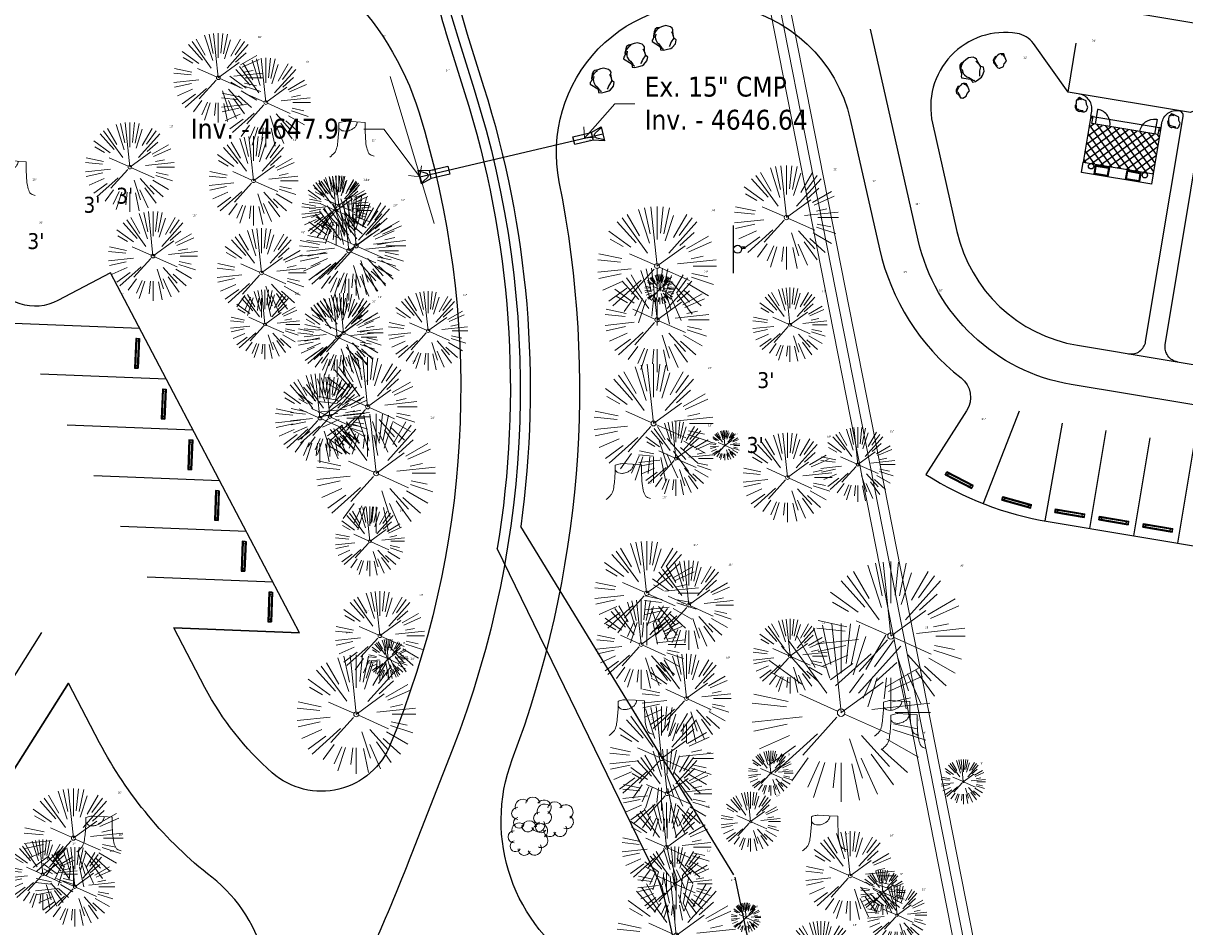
# Model space of a CAD drawing. Header units: feet. Extents: x 1134296 to 1140710, y 647902 to 649877.
# Tile 4 of 34: x 1134629 to 1134863, y 648214 to 648396. Entities that reach past the tile are written whole.
import ezdxf
from ezdxf import colors
from ezdxf.entities.mleader import LeaderData, LeaderLine
from ezdxf.math import Vec2, Vec3

# ---------------------------------------------------------------- set-up
doc = ezdxf.new("R2010")
doc.units = ezdxf.units.FT
doc.header["$MEASUREMENT"] = 0
for name, color, linetype in [('-BARRIERROCK', 6, 'Continuous'), ('C-BLDG-DOOR', 5, 'Continuous'), ('C-BLDG-OTLN', 4, 'Continuous'), ('C-BLDG-PATT', 8, 'Continuous'), ('C-PRKG-STRP', 136, 'Continuous'), ('C-PRKG-WHEL-STOP', 9, 'Continuous'), ('C-ROAD-ASPHALT', 1, 'Continuous'), ('C-SWLK-CONC', 6, 'Continuous'), ('C-UTIL-WATER-MEP', 7, 'Continuous'), ('L-BARRIERROCK', 6, 'Continuous')]:
    doc.layers.add(name, color=color, linetype=linetype)
doc.layers.add('V-ANNO-TEXT', color=7, linetype='Continuous', lineweight=13, plot=False)
for name, color, linetype, lineweight in [('V-SITE-ROCK', 8, 'Continuous', 18), ('V-SITE-VEGE', 8, 'Continuous', 18), ('V-SITE-VEGE-TEXT', 8, 'Continuous', 18), ('V-UTIL-IRRI', 8, 'Continuous', 15), ('V-UTIL-WATR-LINE', 8, 'Continuous', 15)]:
    doc.layers.add(name, color=color, linetype=linetype, lineweight=lineweight)
doc.styles.add('SEI Annotative', font='tahoma.ttf', dxfattribs={"height": 0.1})
doc.styles.add('SEI-Dim & Leader', font='tahoma.ttf')

# ---------------------------------------------------------------- blocks, each defined once
blk = doc.blocks.new('V-SITE-Sign')
blk.add_line((-0.1202, 0), (0.1198, 0))
blk.add_circle((-0.0002, -0.02), 0.02)
blk = doc.blocks.new('*U839', base_point=(1134772.052, 648350.501))
at = {"xscale": 39.99999999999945, "yscale": 39.99999999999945, "zscale": 39.99999999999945, "rotation": 90.00000000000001}
blk.add_blockref('V-SITE-Sign', (1134772.052, 648350.501), dxfattribs=at)
blk = doc.blocks.new('V-SITE-VEGE-Coniferious Tree 2')
at = {"color": 0, "linetype": 'ByBlock'}
for p, q in [((-0.0626, 0.1926), (-0.1545, 0.4755)), ((-0.0575, 0.2704), (-0.104, 0.4891)), ((-0.0003, 0.0026), (-0.0523, 0.4973)), ((0, 0.2219), (0, 0.5)), ((0.0289, 0.2753), (0.0522, 0.4973)), ((0.0572, 0.2693), (0.1039, 0.4891)), ((-0.0791, 0.1089), (-0.2939, 0.4045)), ((-0.146, 0.2528), (-0.25, 0.433)), ((0.0685, 0.211), (0.1382, 0.4256)), ((0.1391, 0.2411), (0.25, 0.433)), ((0.1869, 0.2573), (0.2939, 0.4045)), ((-0.1757, 0.1951), (-0.3346, 0.3716)), ((0.0978, 0.1086), (0.3345, 0.3716)), ((-0.2201, 0.1599), (-0.4046, 0.2939)), ((0.192, 0.1729), (0.3116, 0.2806)), ((-0.2844, 0.1642), (-0.3931, 0.227)), ((0.2488, 0.1436), (0.433, 0.25)), ((0.2659, 0.1184), (0.4568, 0.2034)), ((-0.0009, -0.0007), (0.235, 0.1707)), ((-0.2961, 0.0629), (-0.4891, 0.1039)), ((-0.0199, 0.0089), (-0.2319, 0.1032)), ((0.2873, 0.0611), (0.3885, 0.0826)), ((-0.306, 0.0322), (-0.4973, 0.0523)), ((0.1731, 0.0182), (0.4972, 0.0523)), ((0.3025, 0), (0.5, 0)), ((-0.2183, -0.0229), (-0.4973, -0.0523)), ((-0.3022, -0.0642), (-0.4891, -0.1039)), ((-0.023, -0.0255), (-0.2138, -0.2374)), ((0.0185, -0.0083), (0.272, -0.1211)), ((0.2936, -0.0624), (0.4274, -0.0908)), ((-0.2881, -0.1283), (-0.4568, -0.2034)), ((-0.132, -0.1189), (-0.3716, -0.3346)), ((0.1144, -0.1271), (0.2718, -0.3019)), ((0.2891, -0.094), (0.4755, -0.1545)), ((-0.2545, -0.1849), (-0.4046, -0.2939)), ((0.0478, -0.1473), (0.1192, -0.3671)), ((0.2555, -0.1475), (0.433, -0.25)), ((-0.1843, -0.2536), (-0.2767, -0.3808)), ((0.1131, -0.2541), (0.2033, -0.4568)), ((0.1689, -0.2325), (0.2939, -0.4045)), ((0.2254, -0.2029), (0.3716, -0.3346)), ((-0.1214, -0.2725), (-0.1856, -0.4168)), ((-0.091, -0.2799), (-0.1545, -0.4755)), ((-0.0297, -0.2818), (-0.0443, -0.4216)), ((0, -0.2818), (0, -0.5)), ((0.061, -0.2873), (0.1039, -0.4891))]:
    blk.add_line(p, q, dxfattribs=at)
blk.add_circle((0, 0), 0.0208)
blk = doc.blocks.new('V-SITE-VEGE-Bush')
for centre, radius, start, end in [((-0.05, 0.0378), 0.0372, 47.72631, 199.65382), ((0, 0.0503), 0.0354, 8.1301, 171.8699), ((0.055, 0.0353), 0.0361, 303.69007, 146.30993), ((-0.075, 0.0053), 0.03, 90, 270), ((0.0586, -0.014), 0.0336, 246.16126, 60.70864), ((-0.0682, -0.0409), 0.027, 104.48976, 329.25003), ((-0.0243, -0.056), 0.0307, 177.66269, 343.41266), ((0.0263, -0.0522), 0.0337, 201.80141, 31.32869)]:
    blk.add_arc(centre, radius, start, end)
blk = doc.blocks.new('*U858', base_point=(1134730.838, 648231.84))
at = {"xscale": 40.63722922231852, "yscale": 40.63722922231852, "zscale": 40.63722922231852}
blk.add_blockref('V-SITE-VEGE-Bush', (1134730.838, 648231.84), dxfattribs=at)
blk = doc.blocks.new('*U859', base_point=(1134731.555, 648236.584))
at = {"xscale": 40.63722922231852, "yscale": 40.63722922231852, "zscale": 40.63722922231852}
blk.add_blockref('V-SITE-VEGE-Bush', (1134731.555, 648236.584), dxfattribs=at)
blk = doc.blocks.new('*U860', base_point=(1134735.977, 648235.627))
at = {"xscale": 40.63722922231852, "yscale": 40.63722922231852, "zscale": 40.63722922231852}
blk.add_blockref('V-SITE-VEGE-Bush', (1134735.977, 648235.627), dxfattribs=at)
blk = doc.blocks.new('V-SITE-VEGE-Stump')
for points in [[(-0.1229, -0.0143, 0.052613), (-0.0986, 0.0077, 0.106195), (-0.0905, 0.0219, 0.044862), (-0.0837, 0.0527, 0.020074), (-0.0776, 0.1229, 0.011675), (-0.0773, 0.1364, 0.007866), (-0.0776, 0.1565)], [(-0.0776, 0.1565, -0.027668), (-0.0534, 0.1634, -0.067978), (-0.0432, 0.1643), (0.0086, 0.1616), (0.054, 0.1591)], [(0.0151, 0.1613, -0.082864), (0.0081, 0.142, -0.111324), (-0.0021, 0.1306, -0.039313), (-0.0159, 0.1223, -0.049197), (-0.028, 0.1177, -0.066002), (-0.0447, 0.1155, -0.070187), (-0.0604, 0.1177, -0.114859), (-0.0685, 0.1223, -0.075938), (-0.0773, 0.1332)], [(0.054, 0.1591, 0.004334), (0.0538, 0.1369, 0.008344), (0.054, 0.1254), (0.0561, 0.0762, 0.046252), (0.0624, 0.0317, 0.069625), (0.0733, 0.0038, 0.149725), (0.0794, -0.002, 0.058523), (0.0992, -0.0091)]]:
    blk.add_lwpolyline(points, format="xyb")
blk = doc.blocks.new('_Open90')
at = {"color": 0, "linetype": 'ByBlock', "lineweight": -2}
for p, q in [((0, 0), (-1, 0)), ((-0.5, 0.5), (0, 0)), ((0, 0), (-0.5, -0.5))]:
    blk.add_line(p, q, dxfattribs=at)
blk = doc.blocks.new('V-UTIL-IRRI-Sprinkler Control Box')
at = {"color": 0, "linetype": 'ByBlock', "lineweight": -2}
for p, q in [((-0.035, 0.035), (-0.035, -0.035)), ((0.035, 0.035), (-0.035, 0.035)), ((0.035, -0.035), (0.035, 0.035)), ((-0.035, -0.035), (0.035, -0.035))]:
    blk.add_line(p, q, dxfattribs=at)
blk.add_circle((0, 0), 0.00322, dxfattribs=at)
blk = doc.blocks.new('*U893', base_point=(1134772.052, 648350.501))
at = {"xscale": 39.99999999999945, "yscale": 39.99999999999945, "zscale": 39.99999999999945, "rotation": 90.00000000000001}
blk.add_blockref('V-SITE-Sign', (1134772.052, 648350.501), dxfattribs=at)
blk = doc.blocks.new('*U911', base_point=(1134730.838, 648231.84))
at = {"xscale": 40.63722922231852, "yscale": 40.63722922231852, "zscale": 40.63722922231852}
blk.add_blockref('V-SITE-VEGE-Bush', (1134730.838, 648231.84), dxfattribs=at)
blk = doc.blocks.new('*U912', base_point=(1134731.555, 648236.584))
at = {"xscale": 40.63722922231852, "yscale": 40.63722922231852, "zscale": 40.63722922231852}
blk.add_blockref('V-SITE-VEGE-Bush', (1134731.555, 648236.584), dxfattribs=at)
blk = doc.blocks.new('*U913', base_point=(1134735.977, 648235.627))
at = {"xscale": 40.63722922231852, "yscale": 40.63722922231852, "zscale": 40.63722922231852}
blk.add_blockref('V-SITE-VEGE-Bush', (1134735.977, 648235.627), dxfattribs=at)
blk = doc.blocks.new("5'_BarrierRock")
at = {"layer": 'L-BARRIERROCK', "flags": 128}
for points in [[(3.8, 25.2), (-4, 23.4), (-10.8, 21), (-17.7, 19.5), (-22.2, 16.5), (-24.3, 10.3), (-26.1, 0.1), (-25.5, -2.9), (-27, -7), (-29.1, -9.7), (-29.4, -13.3), (-11.1, -24.7), (-9.1, -29.7), (-9.1, -31.5), (-8.8, -33.6), (-1.9, -34.5), (7.7, -31.8), (16, -30), (19.6, -27.4), (27.1, -18.7), (28.9, -9.4), (24.1, -5.6), (22, 1.6), (21.4, 6.1), (20.8, 11.2), (21.1, 15.1), (19, 18.6), (15.2, 22.2), (3.8, 25.2)], [(-24.3, -3.8), (-24.3, 1.3), (-22.2, 8.2), (-18.6, 13.3), (-14.4, 18), (-11.4, 19.8)], [(-20.4, 4.6), (-21.9, -2.6), (-21.3, -6.4), (-20.4, -9.4), (-17.1, -15.7), (-12.9, -19), (-7, -26.8), (-5.5, -29.4), (-3.4, -30.6), (-1.9, -30.6)], [(17.5, 10.9), (21.6, 1.5), (22.6, -6.1), (17.2, -14.2), (15.4, -18.4), (13.4, -22.9), (12.2, -25.6)]]:
    blk.add_lwpolyline(points, dxfattribs=at)
blk = doc.blocks.new("3'_BarrierRock")
at = {"layer": '-BARRIERROCK', "flags": 128}
for points in [[(7.8, -10.8), (15.4, -7), (15.3, 5.8), (15.5, 11.5), (12.6, 13.3), (9.6, 14), (7.9, 15.2), (5, 15.3), (1.2, 13.6), (-1.8, 12.3), (-4.7, 12.5), (-6.5, 12.8), (-9.7, 10.8), (-13.8, 6.6), (-15, 2.5), (-15.3, -0.6), (-14.5, -2.7), (-13.2, -4.4), (-11.7, -10.3), (-10.4, -14.6), (-7.8, -16.4), (-5.7, -17.4), (3.7, -16.3), (7.8, -10.8)], [(-9.7, -10.4), (-10.5, -7.4), (-11.7, -0.9), (-11.8, 1.4), (-12.2, 2.8), (-12.1, 4.3), (-10.7, 6.2), (-9.5, 7.1), (-8.1, 7.9), (-6.4, 9.3), (-4, 11), (-1.8, 12.3)], [(9, 12.6), (12.4, 11.2), (13.2, 9.4), (13.3, 7.7), (13.3, 5.8)]]:
    blk.add_lwpolyline(points, dxfattribs=at)
blk = doc.blocks.new('*U1417')
at = {"flags": 128}
blk.add_lwpolyline([(0.87, -2.15), (-1.06, -0.97), (1.06, 0.97), (2.07, -1.05)], dxfattribs=at)
blk.add_lwpolyline([(0.92, 0.84), (1.32, -0.62, -0.609257), (0.5, -1.37), (-0.92, -0.84)], format="xyb", dxfattribs=at)
blk.add_lwpolyline([(4.65, -3.87), (3.46, -4.97), (0.87, -2.15), (2.07, -1.05)], close=True, dxfattribs=at)
at = {"layer": 'Defpoints'}
blk.add_text('15" FES', height=0.2, rotation=132.4927, dxfattribs=at).set_placement((2.94, -2.13))
blk = doc.blocks.new('*U1415')
at = {"flags": 128}
blk.add_lwpolyline([(-4.65, 3.87), (-3.46, 4.97), (-0.87, 2.15), (-2.07, 1.05)], close=True, dxfattribs=at)
blk.add_lwpolyline([(-0.87, 2.15), (1.06, 0.97), (-1.06, -0.97), (-2.07, 1.05)], dxfattribs=at)
blk.add_lwpolyline([(-0.92, -0.84), (-1.32, 0.62, -0.609257), (-0.5, 1.37), (0.92, 0.84)], format="xyb", dxfattribs=at)
at = {"layer": 'Defpoints'}
blk.add_text('15" FES', height=0.2, rotation=312.4927, dxfattribs=at).set_placement((-2.94, 2.13))
blk = doc.blocks.new('Wheel_Stop')
for points in [[(-36, 6.75), (36, 6.75)], [(-36, -2.25), (-36, 6.75)], [(-35.625, 4.5), (-36, 6.75)], [(-35.625, 0), (-36, -2.25)], [(-35.955, 6.48), (35.955, 6.48)], [(-35.625, 4.5), (-35.625, 0)], [(-35.625, 4.5), (35.625, 4.5)], [(-35.625, 0), (35.625, 0)], [(35.625, 4.5), (36, 6.75)], [(35.625, 4.5), (35.625, 0)], [(35.625, 0), (36, -2.25)], [(36, -2.25), (36, 6.75)], [(-36, -2.25), (36, -2.25)], [(-35.955, -1.98), (35.955, -1.98)]]:
    blk.add_lwpolyline(points)
for centre in [(-30, 2.25), (30, 2.25)]:
    blk.add_circle(centre, 0.5)
blk = doc.blocks.new('C_PBASE-PACTOLA_02403811')
at = {"layer": 'C-BLDG-PATT'}
h = blk.add_hatch(dxfattribs=at)
h.set_pattern_fill('ANSI37', color=256, scale=10, angle=170.5457)
h.set_pattern_definition([(215.5456886, (2361289.4994, 1101211.881), (0.7266899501, -1.0170652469), []), (305.5456886, (2361289.4994, 1101211.881), (1.0170652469, 0.7266899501), [])])
h.paths.add_polyline_path([(1134858.24, 648374.96), (1134857.83, 648375.03), (1134857.59, 648373.59), (1134844.27, 648375.8), (1134844.51, 648377.24), (1134844.1, 648377.31), (1134842.55, 648368.02), (1134856.69, 648365.67)])
at = {"layer": '', "flags": 128}
for points in [[(1134945.3, 648722.05), (1134909.79, 648657.07, -0.111237), (1134866.24, 648607.57), (1134762.18, 648532.09, 0.322945), (1134716.4, 648393.22), (1134719.72, 648382.71, -0.171424), (1134715.29, 648249.56), (1134707.16, 648228.78, -0.022723), (1134688.71, 648187.28, 0.05045), (1134653.34, 648094.13)], [(1134737.42, 648417.38), (1134887.09, 648392.45, -1), (1134874.61, 648317.49), (1134840.09, 648323.24, -0.304697), (1134809.27, 648352.33), (1134799.63, 648394.85)]]:
    blk.add_lwpolyline(points, format="xyb", dxfattribs=at)
at = {"layer": ''}
for points in [[(1134844.1, 648377.31), (1134844.26, 648378.3, 0.414214), (1134841.8, 648381.75)], [(1134851.67, 648329.42, 0.414214), (1134855.12, 648331.88), (1134862.68, 648377.26, 0.414214), (1134861.85, 648378.41)], [(1134858.24, 648374.96), (1134858.4, 648375.94, -0.414214), (1134861.85, 648378.41)], [(1134861.53, 648327.78, -0.414214), (1134859.07, 648331.23), (1134866.81, 648377.76, -0.250765), (1134868.54, 648380)]]:
    blk.add_lwpolyline(points, format="xyb", dxfattribs=at)
at = {"layer": '', "flags": 128}
blk.add_lwpolyline([(1134708.76, 648365.05), (1134745.65, 648373.73)], dxfattribs=at)
at = {"layer": 'C-BLDG-DOOR'}
for points in [[(1134847.89, 648375.2, 0.422931), (1134845.54, 648378.64), (1134845.42, 648378.66), (1134844.93, 648375.7)], [(1134853.97, 648374.19, -0.422931), (1134857.3, 648376.68), (1134857.42, 648376.66), (1134856.93, 648373.7)]]:
    blk.add_lwpolyline(points, format="xyb", dxfattribs=at)
at = {"layer": 'C-BLDG-OTLN', "flags": 128}
blk.add_lwpolyline([(1134858.24, 648374.96), (1134857.83, 648375.03), (1134857.59, 648373.59), (1134844.27, 648375.8), (1134844.51, 648377.24), (1134844.1, 648377.31), (1134842.55, 648368.02), (1134856.69, 648365.67)], close=True, dxfattribs=at)
at = {"layer": 'C-PRKG-STRP', "flags": 128}
for points in [[(1134652.31, 648334.49), (1134626.93, 648335.5)], [(1134657.68, 648324.27), (1134632.3, 648325.28)], [(1134663.06, 648314.04), (1134637.67, 648315.06)], [(1134668.43, 648303.82), (1134643.04, 648304.83)], [(1134673.8, 648293.6), (1134648.41, 648294.61)], [(1134679.17, 648283.38), (1134653.78, 648284.39)], [(1134618.97, 648251.75), (1134632.54, 648273.23)], [(1134684.54, 648273.16), (1134659.15, 648274.17)], [(1134624.34, 648241.53), (1134637.91, 648263.01)]]:
    blk.add_lwpolyline(points, dxfattribs=at)
at = {"layer": 'C-PRKG-STRP'}
for points in [[(1134829.61, 648317.86), (1134822.35, 648299.23)], [(1134838.28, 648315.43), (1134834.78, 648295.74)], [(1134843.87, 648294.22), (1134847.16, 648313.95)], [(1134852.75, 648292.74), (1134856.03, 648312.47)], [(1134861.63, 648291.26), (1134864.91, 648310.99)]]:
    blk.add_lwpolyline(points, dxfattribs=at)
at = {"layer": 'C-ROAD-ASPHALT'}
for points in [[(1134641.75, 648097.24, -0.047459), (1134675.31, 648187.21, 0.35336), (1134666.8, 648223.94, -0.106181), (1134644.2, 648251.03), (1134637.91, 648263.01), (1134624.34, 648241.53), (1134586.21, 648314.11), (1134596.83, 648319.69, 0.414214), (1134601.03, 648333.19), (1134601.03, 648333.19, -0.272199), (1134605.1, 648418.24), (1134606.84, 648420.9, -0.102173), (1134622.24, 648436.38, 0.468797), (1134623.09, 648444.02, -0.039414), (1134613.59, 648455.57), (1134609.94, 648460.8, -0.104209), (1134568.35, 648558.72), (1134550.7, 648648.51, -0.01381), (1134546.06, 648676.18), (1134536.98, 648741.16, -0.094333), (1134542.66, 648856.22), (1134551.22, 648891.6, -0.010799), (1134557.39, 648914.9)], [(1134742.08, 648205.35, -0.361651), (1134727.41, 648247.65, 0.140483), (1134736.89, 648364.09, -0.524981), (1134771.23, 648399.58, -0.304697), (1134795.56, 648376.62), (1134801.46, 648350.56, 0.172183), (1134817.91, 648324.55, -0.385736), (1134819.03, 648317.93), (1134810.83, 648305.08)], [(1134810.83, 648305.08, 0.101042), (1134835.49, 648295.62), (1134870.01, 648289.87, 0.15082), (1134908.59, 648295.08, 0.15082)]]:
    blk.add_lwpolyline(points, format="xyb", dxfattribs=at)
for points in [[(1134661.5, 648419.81, 0.014736), (1134666.86, 648418.2, -0.257587), (1134708.62, 648377.98, -0.169842), (1134704.11, 648253.93), (1134702.88, 648250.78, -0.519754), (1134679.03, 648244.96, -0.092187), (1134665.45, 648262.19), (1134659.15, 648274.17), (1134684.54, 648273.16), (1134646.41, 648345.73), (1134635.78, 648340.15, -0.414214), (1134622.28, 648344.35, -0.272199), (1134625.18, 648405.1), (1134626.92, 648407.76, -0.340488)], [(1134877.83, 648384.18), (1134864.16, 648378.03), (1134839.49, 648382.13), (1134832.48, 648391.96, 0.198912), (1134829.23, 648393.98, 0.532923), (1134812.14, 648375.87), (1134817.07, 648354.09, 0.304697), (1134841.4, 648331.13), (1134875.93, 648325.38, 1), (1134885.78, 648384.56), (1134883.58, 648384.93, 0.148069)]]:
    blk.add_lwpolyline(points, format="xyb", close=True, dxfattribs=at)
at = {"layer": 'C-SWLK-CONC'}
for p, q in [((1134844.1, 648377.31), (1134858.24, 648374.96)), ((1134842.21, 648365.97), (1134842.55, 648368.02)), ((1134856.35, 648363.61), (1134842.21, 648365.97)), ((1134856.35, 648363.61), (1134856.69, 648365.67))]:
    blk.add_line(p, q, dxfattribs=at)
at = {"layer": 'C-SWLK-CONC', "flags": 128}
for points in [[(1134847.52, 648365.16), (1134844.73, 648365.63), (1134845.03, 648367.44), (1134847.83, 648366.97)], [(1134847.39, 648365.36), (1134844.92, 648365.77), (1134845.17, 648367.25), (1134847.63, 648366.84)], [(1134853.85, 648364.11), (1134851.06, 648364.58), (1134851.36, 648366.39), (1134854.16, 648365.92)], [(1134853.72, 648364.3), (1134851.25, 648364.71), (1134851.5, 648366.19), (1134853.97, 648365.78)]]:
    blk.add_lwpolyline(points, close=True, dxfattribs=at)
at = {"layer": 'C-SWLK-CONC'}
for centre in [(1134844.11, 648367.21), (1134854.96, 648365.41)]:
    blk.add_circle(centre, 0.541, dxfattribs=at)
at = {"layer": 'C-UTIL-WATER-MEP'}
for p, q in [((1134772.06, 648224.39), (1134729.11, 648294.63)), ((1134757.62, 648221.86), (1134724.38, 648290.16))]:
    blk.add_line(p, q, dxfattribs=at)
at = {"layer": 'C-UTIL-WATER-MEP', "flags": 128}
for points in [[(1134714.97, 648470.68, 0.125969), (1134718.3, 648393.82), (1134721.63, 648383.31, -0.11151), (1134729.11, 648294.63, -0.11151)], [(1134709.85, 648413.02, 0.041255), (1134714.49, 648392.62), (1134717.81, 648382.1, -0.118004), (1134724.38, 648290.16, -0.118004)]]:
    blk.add_lwpolyline(points, format="xyb", dxfattribs=at)
for points in [[(1134798.21, 648100.15), (1134772.37, 648223.95)], [(1134784.62, 648098.27), (1134757.62, 648221.86)]]:
    blk.add_lwpolyline(points, dxfattribs=at)
at = {"layer": 'Defpoints', "flags": 128}
blk.add_lwpolyline([(1134839.49, 648382.13), (1134841.14, 648392)], dxfattribs=at)
at = {"layer": '', "color": 221, "linetype": 'Continuous', "lineweight": -3, "rotation": 60.71029860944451}
for name, p in [('*U1415', (1134745.65, 648373.73)), ('*U1417', (1134708.76, 648365.05))]:
    blk.add_blockref(name, p, dxfattribs=at)
at = {"layer": 'C-PRKG-WHEL-STOP'}
for p, xscale, yscale, zscale, rotation in [((1134651.55, 648329.51), 0.0833333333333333, 0.0833333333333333, 0.0833333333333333, 267.716887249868), ((1134656.92, 648319.29), 0.0833333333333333, 0.0833333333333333, 0.0833333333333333, 267.716887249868), ((1134662.29, 648309.07), 0.0833333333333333, 0.0833333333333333, 0.0833333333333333, 267.716887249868), ((1134817.44, 648303.82), 0.08333333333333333, 0.08333333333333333, 0.08333333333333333, 333.0808948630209), ((1134667.66, 648298.85), 0.0833333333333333, 0.0833333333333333, 0.0833333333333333, 267.716887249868), ((1134829.07, 648299.29), 0.08333333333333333, 0.08333333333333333, 0.08333333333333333, 344.3088960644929), ((1134839.79, 648297.12), 0.08333333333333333, 0.08333333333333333, 0.08333333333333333, 350.5456885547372), ((1134848.67, 648295.64), 0.08333333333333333, 0.08333333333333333, 0.08333333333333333, 350.5456885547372), ((1134857.55, 648294.16), 0.08333333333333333, 0.08333333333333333, 0.08333333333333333, 350.5456885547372), ((1134673.04, 648288.63), 0.0833333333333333, 0.0833333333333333, 0.0833333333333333, 267.716887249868), ((1134678.41, 648278.4), 0.0833333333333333, 0.0833333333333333, 0.0833333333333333, 267.716887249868)]:
    blk.add_blockref('Wheel_Stop', p, dxfattribs=dict(at, xscale=xscale, yscale=yscale, zscale=zscale, rotation=rotation))
at = {"layer": 'L-BARRIERROCK', "xscale": 0.08333333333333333, "yscale": 0.08333333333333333, "zscale": 0.08333333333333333}
for p in [(1134758.04, 648393.46), (1134752.31, 648390), (1134745.56, 648384.89)]:
    blk.add_blockref("5'_BarrierRock", p, dxfattribs=at)
at = {"layer": 'L-BARRIERROCK'}
for name, p, xscale, yscale, zscale, rotation in [("5'_BarrierRock", (1134819.87, 648387), 0.08333333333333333, 0.08333333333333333, 0.08333333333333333, 21.83735185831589), ("3'_BarrierRock", (1134825.65, 648388.48), 0.08333333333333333, 0.08333333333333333, 0.08333333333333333, 21.83735185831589), ("3'_BarrierRock", (1134818.17, 648382.48), 0.08333333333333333, 0.08333333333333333, 0.08333333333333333, 21.83735185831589), ("3'_BarrierRock", (1134842.08, 648379.46), 0.0833333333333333, 0.0833333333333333, 0.0833333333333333, 64.47705695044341), ("3'_BarrierRock", (1134860.74, 648376.21), 0.0833333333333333, 0.0833333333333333, 0.0833333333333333, 64.47705695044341)]:
    blk.add_blockref(name, p, dxfattribs=dict(at, xscale=xscale, yscale=yscale, zscale=zscale, rotation=rotation))
blk = doc.blocks.new('C_XBASE-PACTOLA_02403811')
at = {"layer": 'V-SITE-VEGE', "lineweight": 18, "flags": 128}
blk.add_lwpolyline([(1134711.63, 648355.67), (1134702.76, 648385.33)], dxfattribs=at)
at = {"layer": 'V-SITE-VEGE', "linetype": 'Continuous', "lineweight": 18, "flags": 128}
blk.add_lwpolyline([(1134711.63, 648355.67), (1134702.76, 648385.33)], dxfattribs=at)
at = {"layer": 'V-UTIL-WATR-LINE', "ltscale": 0.75, "flags": 128}
blk.add_lwpolyline([(1134856.6, 648010.1), (1134824.59, 648169.4), (1134824.4, 648170.45), (1134715.22, 648724.68), (1134627.69, 649042.71), (1134623.1, 649060.49), (1134614.19, 649111.86), (1134603.32, 649126.01)], dxfattribs=at)
blk.add_lwpolyline([(1134856.6, 648010.1), (1134824.59, 648169.4), (1134824.4, 648170.45), (1134715.22, 648724.68), (1134627.69, 649042.71), (1134623.1, 649060.49), (1134614.19, 649111.86), (1134603.32, 649126.01)], dxfattribs=at)
at = {"layer": 'V-UTIL-WATR-LINE', "flags": 128}
for points in [[(1134858.56, 648010.49), (1134826.55, 648169.78), (1134826.36, 648170.82), (1134717.16, 648725.14), (1134629.62, 649043.23), (1134625.05, 649060.91), (1134616.07, 649112.68), (1134604.91, 649127.23)], [(1134860.52, 648010.88), (1134828.52, 648170.15), (1134828.33, 648171.19), (1134719.11, 648725.6), (1134719.1, 648725.64)]]:
    blk.add_lwpolyline(points, dxfattribs=at)
at = {"layer": ''}
for name in ['*U839', '*U893']:
    blk.add_blockref(name, (1134772.05, 648350.5), dxfattribs=at)
at = {"layer": '', "xscale": 39.99999999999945, "yscale": 39.99999999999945, "zscale": 39.99999999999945, "rotation": 90.00000000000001}
blk.add_blockref('V-SITE-Sign', (1134772.05, 648350.5), dxfattribs=at)
at = {"layer": 'V-SITE-VEGE'}
for name, p, xscale, yscale, zscale in [('V-SITE-VEGE-Coniferious Tree 2', (1134668.14, 648385.05), 17.99978256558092, 17.99978256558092, 17.99978256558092), ('V-SITE-VEGE-Coniferious Tree 2', (1134677.72, 648380.05), 17.99978256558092, 17.99978256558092, 17.99978256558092), ('V-SITE-VEGE-Coniferious Tree 2', (1134650.31, 648367.05), 17.99978256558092, 17.99978256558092, 17.99978256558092), ('V-SITE-VEGE-Stump', (1134695.56, 648369.64), 40.31522404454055, 40.31522404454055, 40.31522404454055), ('V-SITE-VEGE-Coniferious Tree 2', (1134675.23, 648364.28), 17.99978256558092, 17.99978256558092, 17.99978256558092), ('V-SITE-VEGE-Stump', (1134627.21, 648361.71), 40.31522404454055, 40.31522404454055, 40.31522404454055), ('V-SITE-VEGE-Coniferious Tree 2', (1134782.69, 648356.88), 20.99974632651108, 20.99974632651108, 20.99974632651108), ('V-SITE-VEGE-Coniferious Tree 2', (1134691.92, 648358.27), 13.99983088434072, 13.99983088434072, 13.99983088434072), ('V-SITE-VEGE-Coniferious Tree 2', (1134694.45, 648350.16), 19.99975840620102, 19.99975840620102, 19.99975840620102), ('V-SITE-VEGE-Coniferious Tree 2', (1134695.94, 648351.17), 19.99975840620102, 19.99975840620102, 19.99975840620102), ('V-SITE-VEGE-Coniferious Tree 2', (1134654.97, 648349.11), 17.99978256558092, 17.99978256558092, 17.99978256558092), ('V-SITE-VEGE-Coniferious Tree 2', (1134676.83, 648345.72), 17.99978256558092, 17.99978256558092, 17.99978256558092), ('V-SITE-VEGE-Coniferious Tree 2', (1134756.6, 648336.24), 20.99974632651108, 20.99974632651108, 20.99974632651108), ('V-SITE-VEGE-Coniferious Tree 2', (1134677.55, 648335.33), 13.99983088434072, 13.99983088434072, 13.99983088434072), ('V-SITE-VEGE-Coniferious Tree 2', (1134783.4, 648335.27), 14.99981880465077, 14.99981880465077, 14.99981880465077), ('V-SITE-VEGE-Coniferious Tree 2', (1134698.25, 648318.73), 19.99975840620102, 19.99975840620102, 19.99975840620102), ('V-SITE-VEGE-Coniferious Tree 2', (1134688.64, 648316.45), 17.99978256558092, 17.99978256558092, 17.99978256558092), ('V-SITE-VEGE-Coniferious Tree 2', (1134760.41, 648308.3), 14.99981880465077, 14.99981880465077, 14.99981880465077), ('V-SITE-VEGE-Coniferious Tree 2', (1134782.89, 648304.48), 17.99978256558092, 17.99978256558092, 17.99978256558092), ('V-SITE-VEGE-Coniferious Tree 2', (1134797.09, 648307.11), 14.99981880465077, 14.99981880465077, 14.99981880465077), ('V-SITE-VEGE-Stump', (1134751.29, 648300.65), 40.31522404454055, 40.31522404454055, 40.31522404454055), ('V-SITE-VEGE-Coniferious Tree 2', (1134698.71, 648291.62), 13.99983088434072, 13.99983088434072, 13.99983088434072), ('V-SITE-VEGE-Coniferious Tree 2', (1134754.51, 648281.17), 20.99974632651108, 20.99974632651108, 20.99974632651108), ('V-SITE-VEGE-Coniferious Tree 2', (1134762.99, 648278.74), 17.99978256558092, 17.99978256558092, 17.99978256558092), ('V-SITE-VEGE-Coniferious Tree 2', (1134803.74, 648272.53), 29.99963760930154, 29.99963760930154, 29.99963760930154), ('V-SITE-VEGE-Coniferious Tree 2', (1134700.73, 648272.59), 17.99978256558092, 17.99978256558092, 17.99978256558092), ('V-SITE-VEGE-Coniferious Tree 2', (1134753.4, 648270.82), 17.99978256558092, 17.99978256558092, 17.99978256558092), ('V-SITE-VEGE-Coniferious Tree 2', (1134793.71, 648257.09), 35.99956513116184, 35.99956513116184, 35.99956513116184), ('V-SITE-VEGE-Coniferious Tree 2', (1134783.42, 648268.48), 14.99981880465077, 14.99981880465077, 14.99981880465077), ('V-SITE-VEGE-Coniferious Tree 2', (1134762.52, 648259.94), 17.99978256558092, 17.99978256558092, 17.99978256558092), ('V-SITE-VEGE-Stump', (1134751.88, 648253.06), 40.31522404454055, 40.31522404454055, 40.31522404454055), ('V-SITE-VEGE-Stump', (1134805.38, 648252.9), 40.31522404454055, 40.31522404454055, 40.31522404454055), ('V-SITE-VEGE-Coniferious Tree 2', (1134757.5, 648247.86), 20.99974632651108, 20.99974632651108, 20.99974632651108), ('V-SITE-VEGE-Stump', (1134806.87, 648250.27), 40.31522404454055, 40.31522404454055, 40.31522404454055), ('V-SITE-VEGE-Coniferious Tree 2', (1134758.63, 648240.76), 17.99978256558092, 17.99978256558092, 17.99978256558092), ('V-SITE-VEGE-Coniferious Tree 2', (1134779.52, 648244.92), 8.999891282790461, 8.999891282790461, 8.999891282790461), ('V-SITE-VEGE-Coniferious Tree 2', (1134818.36, 648243.18), 8.999891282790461, 8.999891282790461, 8.999891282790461), ('V-SITE-VEGE-Coniferious Tree 2', (1134638.92, 648231.79), 19.99975840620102, 19.99975840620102, 19.99975840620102), ('V-SITE-VEGE-Bush', (1134731.55, 648236.58), 40.63722922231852, 40.63722922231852, 40.63722922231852), ('V-SITE-VEGE-Bush', (1134735.98, 648235.63), 40.63722922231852, 40.63722922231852, 40.63722922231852), ('V-SITE-VEGE-Coniferious Tree 2', (1134758.52, 648229.96), 17.99978256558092, 17.99978256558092, 17.99978256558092), ('V-SITE-VEGE-Stump', (1134644.56, 648229.63), 40.31522404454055, 40.31522404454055, 40.31522404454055), ('V-SITE-VEGE-Bush', (1134730.84, 648231.84), 40.63722922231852, 40.63722922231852, 40.63722922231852), ('V-SITE-VEGE-Stump', (1134790.86, 648229.81), 40.31522404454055, 40.31522404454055, 40.31522404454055), ('V-SITE-VEGE-Coniferious Tree 2', (1134795.55, 648224.19), 17.99978256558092, 17.99978256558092, 17.99978256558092), ('V-SITE-VEGE-Coniferious Tree 2', (1134632.74, 648224.51), 13.99983088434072, 13.99983088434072, 13.99983088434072), ('V-SITE-VEGE-Coniferious Tree 2', (1134760.2, 648222.59), 14.99981880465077, 14.99981880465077, 14.99981880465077), ('V-SITE-VEGE-Coniferious Tree 2', (1134802.14, 648220.86), 8.999891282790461, 8.999891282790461, 8.999891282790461), ('V-SITE-VEGE-Coniferious Tree 2', (1134789.65, 648207.6), 14.99981880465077, 14.99981880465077, 14.99981880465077)]:
    blk.add_blockref(name, p, dxfattribs=dict(at, xscale=xscale, yscale=yscale, zscale=zscale))
at = {"layer": 'V-SITE-VEGE', "rotation": 8.537736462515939e-07}
for p, xscale, yscale, zscale in [((1134692.41, 648359.33), 11.99985504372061, 11.99985504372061, 11.99985504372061), ((1134756.6, 648347.1), 23.99971008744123, 23.99971008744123, 23.99971008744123), ((1134757.13, 648342.42), 5.999927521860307, 5.999927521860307, 5.999927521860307), ((1134692.12, 648332.79), 15.99980672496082, 15.99980672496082, 15.99980672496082), ((1134693.38, 648333.64), 15.99980672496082, 15.99980672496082, 15.99980672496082), ((1134710.43, 648334.03), 15.99980672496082, 15.99980672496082, 15.99980672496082), ((1134755.89, 648315.38), 23.99971008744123, 23.99971008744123, 23.99971008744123), ((1134690.64, 648316.73), 15.99980672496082, 15.99980672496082, 15.99980672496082), ((1134699.96, 648305.33), 23.99971008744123, 23.99971008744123, 23.99971008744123), ((1134770.29, 648310.95), 5.999927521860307, 5.999927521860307, 5.999927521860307), ((1134702.39, 648267.92), 7.99990336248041, 7.99990336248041, 7.99990336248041), ((1134695.95, 648256.76), 23.99971008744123, 23.99971008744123, 23.99971008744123), ((1134775.47, 648235.13), 11.99985504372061, 11.99985504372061, 11.99985504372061), ((1134639.24, 648222.01), 15.99980672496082, 15.99980672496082, 15.99980672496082), ((1134760.49, 648212.18), 23.99971008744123, 23.99971008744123, 23.99971008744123), ((1134805, 648216.28), 11.99985504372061, 11.99985504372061, 11.99985504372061), ((1134774.54, 648215.79), 5.999927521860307, 5.999927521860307, 5.999927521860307)]:
    blk.add_blockref('V-SITE-VEGE-Coniferious Tree 2', p, dxfattribs=dict(at, xscale=xscale, yscale=yscale, zscale=zscale))
at = {"layer": 'V-SITE-VEGE'}
for name, p in [('*U859', (1134731.55, 648236.58)), ('*U912', (1134731.55, 648236.58)), ('*U860', (1134735.98, 648235.63)), ('*U913', (1134735.98, 648235.63)), ('*U858', (1134730.84, 648231.84)), ('*U911', (1134730.84, 648231.84))]:
    blk.add_blockref(name, p, dxfattribs=at)
at = {"layer": 'V-UTIL-IRRI', "xscale": 10, "yscale": 5}
blk.add_blockref('V-UTIL-IRRI-Sprinkler Control Box', (1134774.02, 648350.79), dxfattribs=at)
at = {"layer": 'V-SITE-ROCK', "style": 'SEI Annotative'}
for p in [(1134647.54, 648359.68), (1134640.94, 648357.85), (1134629.63, 648350.53), (1134776.82, 648322.51), (1134774.66, 648309.44)]:
    blk.add_text("3'", height=3.2, dxfattribs=at).set_placement(p)
at = {"layer": 'V-SITE-VEGE-TEXT', "char_height": 0.4, "attachment_point": 7, "style": 'SEI-Dim & Leader'}
for s, insert in [('18"', (1134676.12, 648393.05)), ('8"', (1134701.43, 648393.18)), ('24"', (1134844.29, 648392.31)), ('18"', (1134685.7, 648388.05)), ('12"', (1134830.47, 648388.92)), ('24"', (1134714, 648386.36)), ('18"', (1134658.29, 648375.05)), ('18"', (1134683.21, 648372.28)), ('12"', (1134699.04, 648372.24)), ('21"', (1134792.16, 648366.38)), ('20"', (1134630.69, 648364.31)), ('12"', (1134697.4, 648364.33)), ('14"', (1134697.9, 648364.27)), ('18"', (1134799.85, 648364.01)), ('20"', (1134703.42, 648359.16)), ('20"', (1134704.91, 648360.17)), ('18"', (1134808.66, 648359.41)), ('18"', (1134662.94, 648357.11)), ('24"', (1134767.57, 648358.1)), ('30"', (1134632, 648355.65)), ('18"', (1134684.81, 648353.72)), ('21"', (1134766.07, 648345.74)), ('15"', (1134806.28, 648345.68)), ('6"', (1134759.12, 648344.42)), ('4"', (1134648.53, 648341.23)), ('14"', (1134683.53, 648341.33)), ('16"', (1134700.36, 648340.64)), ('16"', (1134717.41, 648341.03)), ('15"', (1134789.88, 648341.77)), ('18"', (1134813.44, 648341.99)), ('16"', (1134699.1, 648339.79)), ('20"', (1134707.22, 648327.73)), ('24"', (1134766.85, 648326.38)), ('18"', (1134696.61, 648324.45)), ('16"', (1134697.62, 648323.73)), ('24"', (1134710.93, 648316.33)), ('15"', (1134766.89, 648314.8)), ('21"', (1134822.05, 648316.08)), ('18"', (1134759.04, 648312.81)), ('6"', (1134772.28, 648312.95)), ('18"', (1134790.87, 648312.48)), ('15"', (1134803.57, 648313.61)), ('21"', (1134754.77, 648303.24)), ('18"', (1134757.7, 648300.27)), ('14"', (1134704.69, 648297.62)), ('21"', (1134763.98, 648290.67)), ('18"', (1134770.96, 648286.74)), ('30"', (1134817.7, 648286.53)), ('18"', (1134708.7, 648280.59)), ('20"', (1134697.56, 648277.33)), ('18"', (1134761.37, 648278.82)), ('15"', (1134789.9, 648274.98)), ('24"', (1134693.89, 648273.02)), ('36"', (1134810.66, 648274.09)), ('8"', (1134705.38, 648270.92)), ('24"', (1134706.91, 648267.76)), ('18"', (1134770.5, 648267.94)), ('15"', (1134755.36, 648255.66)), ('21"', (1134766.97, 648257.36)), ('15"', (1134808.86, 648255.5)), ('9"', (1134810.35, 648252.87)), ('18"', (1134766.6, 648248.76)), ('9"', (1134783.01, 648248.42)), ('9"', (1134821.85, 648246.68)), ('20"', (1134647.89, 648240.79)), ('12"', (1134780.45, 648240.13)), ('18"', (1134766.5, 648237.96)), ('16"', (1134648.04, 648232.23)), ('12"', (1134794.34, 648232.41)), ('14"', (1134638.72, 648230.51)), ('18"', (1134803.52, 648232.19)), ('16"', (1134646.22, 648229.01)), ('15"', (1134766.68, 648229.09)), ('24"', (1134771.45, 648223.18)), ('9"', (1134805.63, 648224.36)), ('12"', (1134809.98, 648221.28)), ('6"', (1134776.54, 648217.79)), ('15"', (1134796.13, 648214.1))]:
    blk.add_mtext(s, dxfattribs=dict(at, insert=insert))
at = {"layer": 'V-ANNO-TEXT'}
ml = blk.add_multileader_mtext('Standard', dxfattribs=at)
ml.set_content('Ex. 15" CMP\\PInv. - 4646.64', color=256, style='SEI-Dim & Leader')
ml.set_leader_properties(color=256, linetype='ByLayer', lineweight=-1)
ml.set_arrow_properties(name='OPEN90')
ml.build(insert=Vec2(0, 0))
ml.multileader.update_dxf_attribs({"text_left_attachment_type": 2, "text_right_attachment_type": 2, "dogleg_length": 0.1, "arrow_head_size": 3.2, "scale": 40})
ctx = ml.context
ctx.base_point, ctx.scale, ctx.arrow_head_size, ctx.plane_origin = Vec3(1134752.09, 648379.81, 4647.97), 40, 3.2, Vec3(1134742, 648372.9, 4647.97)
ctx.left_attachment, ctx.right_attachment = 2, 2
notes = []
notes.append((ctx, [(0, (1, 1, 0), (1134748.09, 648379.81, 4647.97), (1, 0), 4, [(0, [(1134742, 648372.9, 4647.97)], 0, [])])]))
ctx.mtext.insert, ctx.mtext.flow_direction = Vec3(1134754.09, 648385.26, 4647.97), 5
ml = blk.add_multileader_mtext('Standard', dxfattribs=at)
ml.set_content('Inv. - 4647.97', color=256, style='SEI-Dim & Leader')
ml.set_leader_properties(color=256, linetype='ByLayer', lineweight=-1)
ml.set_arrow_properties(name='OPEN90')
ml.build(insert=Vec2(0, 0))
ml.multileader.update_dxf_attribs({"text_left_attachment_type": 2, "text_right_attachment_type": 2, "dogleg_length": 0.1, "arrow_head_size": 3.2, "scale": 40})
ctx = ml.context
ctx.base_point, ctx.scale, ctx.arrow_head_size, ctx.plane_origin = Vec3(1134659.28, 648374.72, 7.85), 40, 3.2, Vec3(1134708.76, 648365.05, 7.85)
ctx.left_attachment, ctx.right_attachment, ctx.text_align_type = 2, 2, 2
notes.append((ctx, [(0, (1, 1, 0), (1134701.48, 648374.72, 7.85), (-1, 0), 4, [(0, [(1134708.76, 648365.05, 7.85)], 0, [])])]))
ctx.mtext.insert, ctx.mtext.alignment, ctx.mtext.flow_direction = Vec3(1134695.48, 648376.8, 7.85), 3, 5
for ctx, leaders in notes:
    for number, flags, end, landing, length, lines in leaders:
        leader = LeaderData()
        leader.index, (leader.has_last_leader_line, leader.has_dogleg_vector, leader.attachment_direction) = number, flags
        leader.last_leader_point, leader.dogleg_vector, leader.dogleg_length = Vec3(end), Vec3(landing), length
        for number, points, colour, breaks in lines:
            line = LeaderLine()
            line.index, line.vertices, line.color, line.breaks = number, Vec3.list(points), colors.encode_raw_color(colour), breaks
            leader.lines.append(line)
        ctx.leaders.append(leader)

msp = doc.modelspace()

# ---------------------------------------------------------------- block references
at = {"layer": ''}
msp.add_blockref('C_XBASE-PACTOLA_02403811', (0, 0), dxfattribs=at)

# ---------------------------------------------------------------- next in the draw order: block references
msp.add_blockref('C_PBASE-PACTOLA_02403811', (0, 0), dxfattribs=at)

doc.saveas('drawing.dxf')
